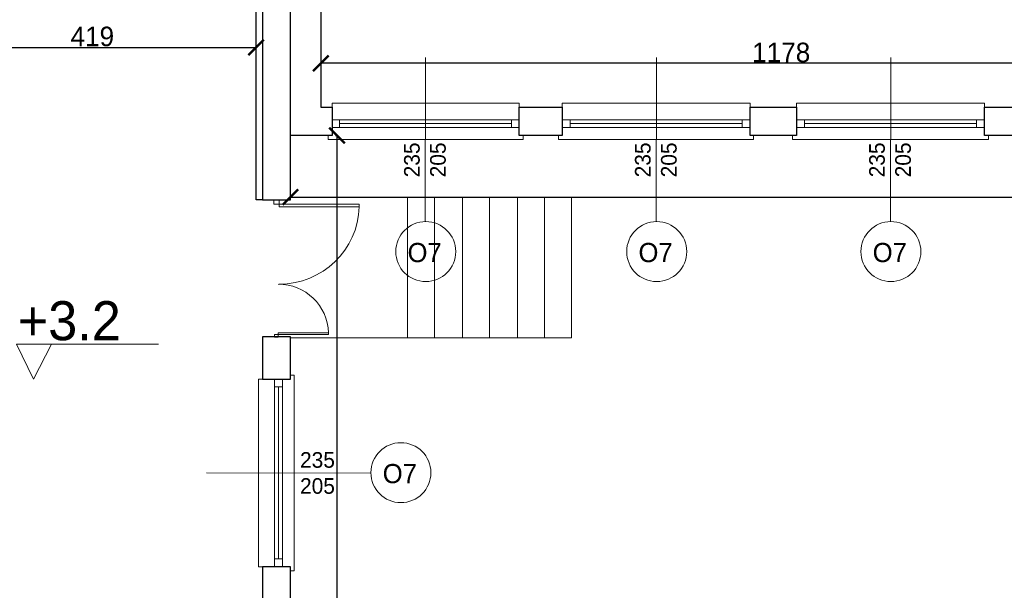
# Model space of a CAD drawing. Header units: centimetres. Extents: x -17621 to 77377, y -18613 to 66.
# Tile 77 of 173: x 10491 to 11751, y -11594 to -10863. Entities that reach past the tile are written whole.
import ezdxf

# ---------------------------------------------------------------- set-up
doc = ezdxf.new("R2010")
doc.units = ezdxf.units.CM
doc.layers.add('0-wymiarowanie rys.CAD', color=5, linetype='Continuous', lineweight=0, true_color=0x0000ff)
for name, color, linetype, lineweight in [('a_drzwi i okna', 2, 'Continuous', 0), ('a_inwentaryzacja', 141, 'Continuous', 0), ('a_wymiarowanie', 211, 'Continuous', 0), ('drzwi', 2, 'Continuous', 0)]:
    doc.layers.add(name, color=color, linetype=linetype, lineweight=lineweight)
for name, color, linetype in [('PDF2_A220 ŚCIANY WEWNĘTRZNE', 7, 'Continuous'), ('PDF2_A250 SCHODY', 7, 'Continuous'), ('PDF2_A310 STOLARKA ZEWNĘTRZNA', 7, 'Continuous'), ('PDF5_A710 OZNACZENIA KOMUNIKACJI', 7, 'Continuous'), ('PDF5_Text', 7, 'Continuous')]:
    doc.layers.add(name, color=color, linetype=linetype)
doc.styles.add('PDF Century Gothic', font='GOTHIC.TTF')
doc.dimstyles.new('ISO-25', dxfattribs={"dimtxt": 25, "dimasz": 20, "dimexe": 0.6, "dimexo": 0.375, "dimtad": 1, "dimdec": 0, "dimtxsty": 'PDF Century Gothic', "dimblk": 'ARCHTICK', "dimcen": 2.5, "dimadec": 1, "dimazin": 0, "dimtfac": 1, "dimtdec": 0, "dimtmove": 0, "dimatfit": 3, "dimldrblk": 'ARCHTICK', "dimfxl": 2, "dimfxlon": 1, "dimarcsym": 0})

# ---------------------------------------------------------------- blocks, each defined once
blk = doc.blocks.new('_ArchTick')
at = {"color": 0, "linetype": 'ByBlock', "const_width": 0.15}
blk.add_lwpolyline([(-0.5, -0.5), (0.5, 0.5)], dxfattribs=at)
blk = doc.blocks.new('*D655')
at = {"layer": 'a_wymiarowanie', "color": 0, "linetype": 'Continuous', "lineweight": -2, "transparency": 16777216}
for p, q in [((10876.3, -10919.3), (10876.3, -10919.9)), ((12054.7, -10919.3), (10876.3, -10919.3)), ((12054.7, -10919.3), (12054.7, -10918.7))]:
    blk.add_line(p, q, dxfattribs=at)
at = {"layer": 'Defpoints', "color": 0, "linetype": 'Continuous', "transparency": 16777216}
for p in [(10876.3, -10919.3), (10876.3, -10919.3), (12054.7, -10919.3)]:
    blk.add_point(p, dxfattribs=at)
at = {"layer": 'a_wymiarowanie', "color": 0, "linetype": 'Continuous', "lineweight": -2, "transparency": 16777216, "xscale": 20, "yscale": 20, "zscale": 20, "rotation": 180}
blk.add_blockref('_ArchTick', (10876.3, -10919.3), dxfattribs=at)
at = {"layer": 'a_wymiarowanie', "color": 0, "linetype": 'Continuous', "lineweight": -2, "transparency": 16777216, "xscale": 20, "yscale": 20, "zscale": 20}
blk.add_blockref('_ArchTick', (12054.7, -10919.3), dxfattribs=at)
at = {"layer": 'a_wymiarowanie', "color": 0, "linetype": 'Continuous', "lineweight": 0, "transparency": 16777216, "insert": (11465.5, -10905.6), "char_height": 25, "attachment_point": 5, "style": 'PDF Century Gothic'}
blk.add_mtext('1178', dxfattribs=at)
blk = doc.blocks.new('*D585')
at = {"layer": 'a_wymiarowanie', "color": 0, "linetype": 'Continuous', "lineweight": -2, "transparency": 16777216}
for p, q in [((10374.5, -10900.9), (10374.5, -10898.3)), ((10374.5, -10898.9), (10793.5, -10898.9)), ((10793.5, -10898.9), (10793.5, -10899.5))]:
    blk.add_line(p, q, dxfattribs=at)
at = {"layer": 'Defpoints', "color": 0, "linetype": 'Continuous', "transparency": 16777216}
for p in [(10793.5, -10898.9), (10793.5, -10898.9), (10374.5, -10929.4)]:
    blk.add_point(p, dxfattribs=at)
at = {"layer": 'a_wymiarowanie', "color": 0, "linetype": 'Continuous', "lineweight": -2, "transparency": 16777216, "xscale": 20, "yscale": 20, "zscale": 20, "rotation": 180}
blk.add_blockref('_ArchTick', (10374.5, -10898.9), dxfattribs=at)
at = {"layer": 'a_wymiarowanie', "color": 0, "linetype": 'Continuous', "lineweight": -2, "transparency": 16777216, "xscale": 20, "yscale": 20, "zscale": 20}
blk.add_blockref('_ArchTick', (10793.5, -10898.9), dxfattribs=at)
at = {"layer": 'a_wymiarowanie', "color": 0, "linetype": 'Continuous', "lineweight": 0, "transparency": 16777216, "insert": (10584, -10885.1), "char_height": 25, "attachment_point": 5, "style": 'PDF Century Gothic'}
blk.add_mtext('419', dxfattribs=at)
blk = doc.blocks.new('*D1008')
at = {"layer": 'a_wymiarowanie', "color": 0, "linetype": 'Continuous', "lineweight": -2, "transparency": 16777216}
for p, q in [((27358, -10589.6), (27360.6, -10589.6)), ((27360, -10858.5), (27360, -10589.6)), ((27362, -10858.5), (27359.4, -10858.5))]:
    blk.add_line(p, q, dxfattribs=at)
at = {"layer": 'Defpoints', "color": 0, "linetype": 'Continuous', "transparency": 16777216}
for p in [(9504.8, -10589.6), (27360, -10589.6), (27387.7, -10858.5)]:
    blk.add_point(p, dxfattribs=at)
at = {"layer": 'a_wymiarowanie', "color": 0, "linetype": 'Continuous', "lineweight": -2, "transparency": 16777216, "xscale": 20, "yscale": 20, "zscale": 20}
for p, rotation in [((27360, -10589.6), 90), ((27360, -10858.5), 270)]:
    blk.add_blockref('_ArchTick', p, dxfattribs=dict(at, rotation=rotation))
at = {"layer": 'a_wymiarowanie', "color": 0, "linetype": 'Continuous', "lineweight": 0, "transparency": 16777216, "insert": (27346.2, -10724.1), "char_height": 25, "attachment_point": 5, "rotation": 90, "style": 'PDF Century Gothic'}
blk.add_mtext('269', dxfattribs=at)
blk = doc.blocks.new('*D1060')
at = {"layer": '0-wymiarowanie rys.CAD', "color": 0, "linetype": 'Continuous', "lineweight": -2, "transparency": 16777216}
for p, q in [((10895.2, -11011.8), (10897.8, -11011.8)), ((10897.2, -12794.2), (10897.2, -11011.8)), ((10895.2, -12794.2), (10897.8, -12794.2))]:
    blk.add_line(p, q, dxfattribs=at)
at = {"layer": 'Defpoints', "color": 0, "linetype": 'Continuous', "transparency": 16777216}
for p in [(10837.5, -11011.8), (10897.2, -11011.8), (10837.5, -12794.2)]:
    blk.add_point(p, dxfattribs=at)
at = {"layer": '0-wymiarowanie rys.CAD', "color": 0, "linetype": 'Continuous', "lineweight": -2, "transparency": 16777216, "xscale": 20, "yscale": 20, "zscale": 20}
for p, rotation in [((10897.2, -11011.8), 90), ((10897.2, -12794.2), 270)]:
    blk.add_blockref('_ArchTick', p, dxfattribs=dict(at, rotation=rotation))
at = {"layer": '0-wymiarowanie rys.CAD', "color": 0, "linetype": 'Continuous', "transparency": 16777216, "insert": (10883.5, -11903), "char_height": 25, "attachment_point": 5, "rotation": 90, "style": 'PDF Century Gothic'}
blk.add_mtext('1782', dxfattribs=at)
blk = doc.blocks.new('*D1061')
at = {"layer": '0-wymiarowanie rys.CAD', "color": 0, "linetype": 'Continuous', "lineweight": -2, "transparency": 16777216}
for p, q in [((10837.5, -11088.6), (10837.5, -11091.2)), ((10837.5, -11090.6), (13271.6, -11090.6)), ((13271.6, -11088.6), (13271.6, -11091.2))]:
    blk.add_line(p, q, dxfattribs=at)
at = {"layer": 'Defpoints', "color": 0, "linetype": 'Continuous', "transparency": 16777216}
for p in [(10837.5, -11011.8), (13271.6, -11011.8), (13271.6, -11090.6)]:
    blk.add_point(p, dxfattribs=at)
at = {"layer": '0-wymiarowanie rys.CAD', "color": 0, "linetype": 'Continuous', "lineweight": -2, "transparency": 16777216, "xscale": 20, "yscale": 20, "zscale": 20, "rotation": 180}
blk.add_blockref('_ArchTick', (10837.5, -11090.6), dxfattribs=at)
at = {"layer": '0-wymiarowanie rys.CAD', "color": 0, "linetype": 'Continuous', "lineweight": -2, "transparency": 16777216, "xscale": 20, "yscale": 20, "zscale": 20}
blk.add_blockref('_ArchTick', (13271.6, -11090.6), dxfattribs=at)
at = {"layer": '0-wymiarowanie rys.CAD', "color": 0, "linetype": 'Continuous', "transparency": 16777216, "insert": (12054.5, -11076.9), "char_height": 25, "attachment_point": 5, "style": 'PDF Century Gothic'}
blk.add_mtext('2434', dxfattribs=at)

msp = doc.modelspace()

# ---------------------------------------------------------------- linework, layer by layer
at = {"layer": 'a_drzwi i okna'}
for p, q in [((11010.5, -10911.8), (11010, -11122)), ((11306, -10911.8), (11305.4, -11122)), ((11605.7, -10911.8), (11605.2, -11122)), ((10940.5, -11444), (10730.3, -11443.5))]:
    msp.add_line(p, q, dxfattribs=at)
for centre in [(11010.7, -11160.4), (11306.2, -11160.4), (11605.9, -11160.4), (10978.9, -11443.4)]:
    msp.add_circle(centre, 38.4, dxfattribs=at)
at = {"layer": 'a_inwentaryzacja', "lineweight": 25}
for p, q in [((10837.5, -11094.1), (10837.5, -10201.7)), ((10801.9, -11094.1), (10837.5, -11094.1))]:
    msp.add_line(p, q, dxfattribs=at)
msp.add_lwpolyline([(10801.9, -10201.7), (10863.2, -10201.7), (10863.2, -10385.4), (10999.1, -10385.4), (10999.1, -10410), (10901.4, -10410), (10901.4, -10582.3), (10876.3, -10582.3), (10876.3, -10975.4), (10890.8, -10975.4), (10890.8, -11011.8), (10837.5, -11011.8), (10837.5, -10201.7)], dxfattribs=at)
for points in [[(10801.9, -11094.1), (10793.5, -11094.1), (10793.5, -10840.5), (10801.9, -10840.5)], [(11130.4, -11011.8), (11130.4, -10975.4), (11185.4, -10975.4), (11185.4, -11011.8)], [(11425.9, -11011.8), (11425.9, -10975.4), (11485.1, -10975.4), (11485.1, -11011.8)], [(11725.6, -11011.8), (11725.6, -10975.4), (11785.7, -10975.4), (11785.7, -11011.8)], [(10837.5, -11269.3), (10801.9, -11269.3), (10801.9, -11323.5), (10837.5, -11323.5)], [(10837.5, -11564), (10801.9, -11564), (10801.9, -11623.2), (10837.5, -11623.2)]]:
    msp.add_lwpolyline(points, close=True, dxfattribs=at)
at = {"layer": 'drzwi'}
for points in [[(10823.3, -11099.8), (10823.3, -11094.1), (10816.1, -11094.1), (10816.1, -11099.7), (10823.3, -11099.8), (10823.3, -11103.2), (10925.5, -11103.2), (10925.5, -11099.8), (10823.3, -11099.8)], [(10821.8, -11266.5), (10821.8, -11270.1), (10817.3, -11270.1), (10817.3, -11266.5), (10821.8, -11266.5), (10821.8, -11264.3), (10886.2, -11264.3), (10886.3, -11266.4), (10821.8, -11266.5)]]:
    msp.add_lwpolyline(points, dxfattribs=at)
for centre, radius, start, end in [((10823.5, -11099.9), 102.1, 269.8574, 358.1266), ((10821.9, -11266.4), 64.4, 1.9113, 90.1805)]:
    msp.add_arc(centre, radius, start, end, dxfattribs=at)
at = {"layer": 'PDF2_A220 ŚCIANY WEWNĘTRZNE', "lineweight": 25}
msp.add_line((10801.9, -10570.8), (10801.9, -11094.1), dxfattribs=at)
at = {"layer": 'PDF2_A250 SCHODY', "lineweight": 5}
for points in [[(10837.5, -11271), (10987.3, -11271), (10987.3, -11090.7), (10837.5, -11090.7)], [(11197.3, -11090.7), (11197.3, -11183.5), (11197.3, -11090.7), (10987.3, -11090.7)], [(11022, -11271), (11022, -11090.7)], [(11057.6, -11271), (11057.6, -11090.7)], [(11092.3, -11271), (11092.3, -11090.7)], [(11127.9, -11271), (11127.9, -11090.7)], [(11162.6, -11271), (11162.6, -11090.7)], [(10987.3, -11271), (11197.3, -11271), (11197.3, -11183), (11197.3, -11271)]]:
    msp.add_lwpolyline(points, dxfattribs=at)
at = {"layer": 'PDF2_A310 STOLARKA ZEWNĘTRZNA', "lineweight": 5}
for points in [[(10890.8, -10970.3), (10890.8, -11011.8), (10885.7, -11011.8), (10885.7, -11016.9), (11130.4, -11016.9), (11135.5, -11016.9), (11135.5, -11011.8), (11130.4, -11011.8), (11130.4, -10970.3)], [(11185.4, -10970.3), (11185.4, -11011.8), (11180.4, -11011.8), (11180.4, -11016.9), (11425.9, -11016.9), (11430.1, -11016.9), (11430.1, -11011.8), (11425.9, -11011.8), (11425.9, -10970.3)], [(11485.1, -10970.3), (11485.1, -11011.8), (11480.1, -11011.8), (11480.1, -11016.9), (11725.6, -11016.9), (11730.7, -11016.9), (11730.7, -11011.8), (11725.6, -11011.8), (11725.6, -10970.3)], [(10890.8, -10991.5), (10900.1, -10991.5), (11120.2, -10991.5), (11130.4, -10991.5), (11130.4, -11001.6), (11120.2, -11001.6), (10900.1, -11001.6), (10890.8, -11001.6)], [(11185.4, -10991.5), (11195.6, -10991.5), (11415.7, -10991.5), (11425.9, -10991.5), (11425.9, -11001.6), (11415.7, -11001.6), (11195.6, -11001.6), (11185.4, -11001.6)], [(11485.1, -10991.5), (11495.3, -10991.5), (11715.4, -10991.5), (11725.6, -10991.5), (11725.6, -11001.6), (11715.4, -11001.6), (11495.3, -11001.6), (11485.1, -11001.6)], [(10796.8, -11564), (10837.5, -11564), (10837.5, -11569), (10842.5, -11569), (10842.5, -11323.5), (10842.5, -11318.4), (10837.5, -11318.4), (10837.5, -11323.5), (10796.8, -11323.5)], [(10817.1, -11564), (10817.1, -11553.8), (10817.1, -11333.7), (10817.1, -11323.5), (10827.3, -11323.5), (10827.3, -11333.7), (10827.3, -11553.8), (10827.3, -11564)]]:
    msp.add_lwpolyline(points, close=True, dxfattribs=at)
for points in [[(10900.1, -11001.6), (10900.1, -10991.5)], [(10900.1, -10996.5), (11120.2, -10996.5)], [(11120.2, -11001.6), (11120.2, -10991.5)], [(11195.6, -11001.6), (11195.6, -10991.5)], [(11195.6, -10996.5), (11415.7, -10996.5)], [(11415.7, -11001.6), (11415.7, -10991.5)], [(11495.3, -11001.6), (11495.3, -10991.5)], [(11495.3, -10996.5), (11715.4, -10996.5)], [(11715.4, -11001.6), (11715.4, -10991.5)], [(10827.3, -11333.7), (10817.1, -11333.7)], [(10822.2, -11553.8), (10822.2, -11333.7)], [(10827.3, -11553.8), (10817.1, -11553.8)]]:
    msp.add_lwpolyline(points, dxfattribs=at)
at = {"layer": 'PDF5_A710 OZNACZENIA KOMUNIKACJI', "lineweight": 5}
msp.add_lwpolyline([(10486.8, -11279), (10531.7, -11279), (10486.8, -11279), (10508.8, -11323.8), (10531.7, -11279), (10486.8, -11279), (10508.8, -11323.8), (10531.7, -11279), (10668.8, -11279)], dxfattribs=at)

# ---------------------------------------------------------------- texts
at = {"layer": 'a_drzwi i okna', "char_height": 20, "attachment_point": 1, "rotation": 90, "style": 'PDF Century Gothic'}
for insert in [(10982.9, -11065.3), (11278.4, -11065.3), (11578.1, -11065.3)]:
    msp.add_mtext_dynamic_manual_height_columns('235\\P205', width=179.816, gutter_width=12.5, heights=[162.8], dxfattribs=dict(at, insert=insert))
at = {"layer": 'a_drzwi i okna', "style": 'PDF Century Gothic'}
for s, width, gutter_width, heights, insert, char_height, attachment_point in [('O7', 220.698, 15.3, [199.8], (10987.4, -11174.2), 24.55, 7), ('O7', 220.698, 15.3, [199.8], (11282.9, -11174.2), 24.55, 7), ('O7', 220.698, 15.3, [199.8], (11582.6, -11174.2), 24.55, 7), ('235\\P205', 179.816, 12.5, [162.8], (10849.8, -11417.1), 20, 1), ('O7', 220.698, 15.3, [199.8], (10955.6, -11457.2), 24.55, 7)]:
    msp.add_mtext_dynamic_manual_height_columns(s, width=width, gutter_width=gutter_width, heights=heights, dxfattribs=dict(at, insert=insert, char_height=char_height, attachment_point=attachment_point))
at = {"layer": 'PDF5_Text', "insert": (10488.5, -11249.2), "char_height": 50, "attachment_point": 4, "style": 'PDF Century Gothic'}
msp.add_mtext('+3.2', dxfattribs=at)

# ---------------------------------------------------------------- dimensions: what is measured, and where the dimension line sits
at = {"layer": '0-wymiarowanie rys.CAD', "linetype": 'Continuous'}
dim = msp.add_linear_dim(base=(13271.6, -11090.6), p1=(10837.5, -11011.8), p2=(13271.6, -11011.8), dimstyle='ISO-25', dxfattribs=at)
dim.commit()
dim.dimension.update_dxf_attribs({"geometry": '*D1061', "text_midpoint": (12054.5, -11076.9)})
dim = msp.add_linear_dim(base=(10897.2, -11011.8), p1=(10837.5, -12794.2), p2=(10837.5, -11011.8), angle=90, dimstyle='ISO-25', dxfattribs=at)
dim.commit()
dim.dimension.update_dxf_attribs({"geometry": '*D1060', "text_midpoint": (10883.5, -11903)})
at = {"layer": 'a_wymiarowanie', "linetype": 'Continuous', "lineweight": 0}
dim = msp.add_linear_dim(base=(27360, -10589.6), p1=(27387.7, -10858.5), p2=(9504.8, -10589.6), angle=90, dimstyle='ISO-25', override={"dimtmove": 1}, dxfattribs=at)
dim.commit()
dim.dimension.update_dxf_attribs({"geometry": '*D1008', "text_midpoint": (27346.2, -10724.1)})
for base, p1, p2, picture, middle in [((10793.5, -10898.9), (10374.5, -10929.4), (10793.5, -10898.9), '*D585', (10584, -10885.1)), ((10876.3, -10919.3), (12054.7, -10919.3), (10876.3, -10919.3), '*D655', (11465.5, -10905.6))]:
    dim = msp.add_linear_dim(base=base, p1=p1, p2=p2, dimstyle='ISO-25', override={"dimtmove": 1}, dxfattribs=at)
    dim.commit()
    dim.dimension.update_dxf_attribs({"geometry": picture, "text_midpoint": middle})

doc.saveas('drawing.dxf')
